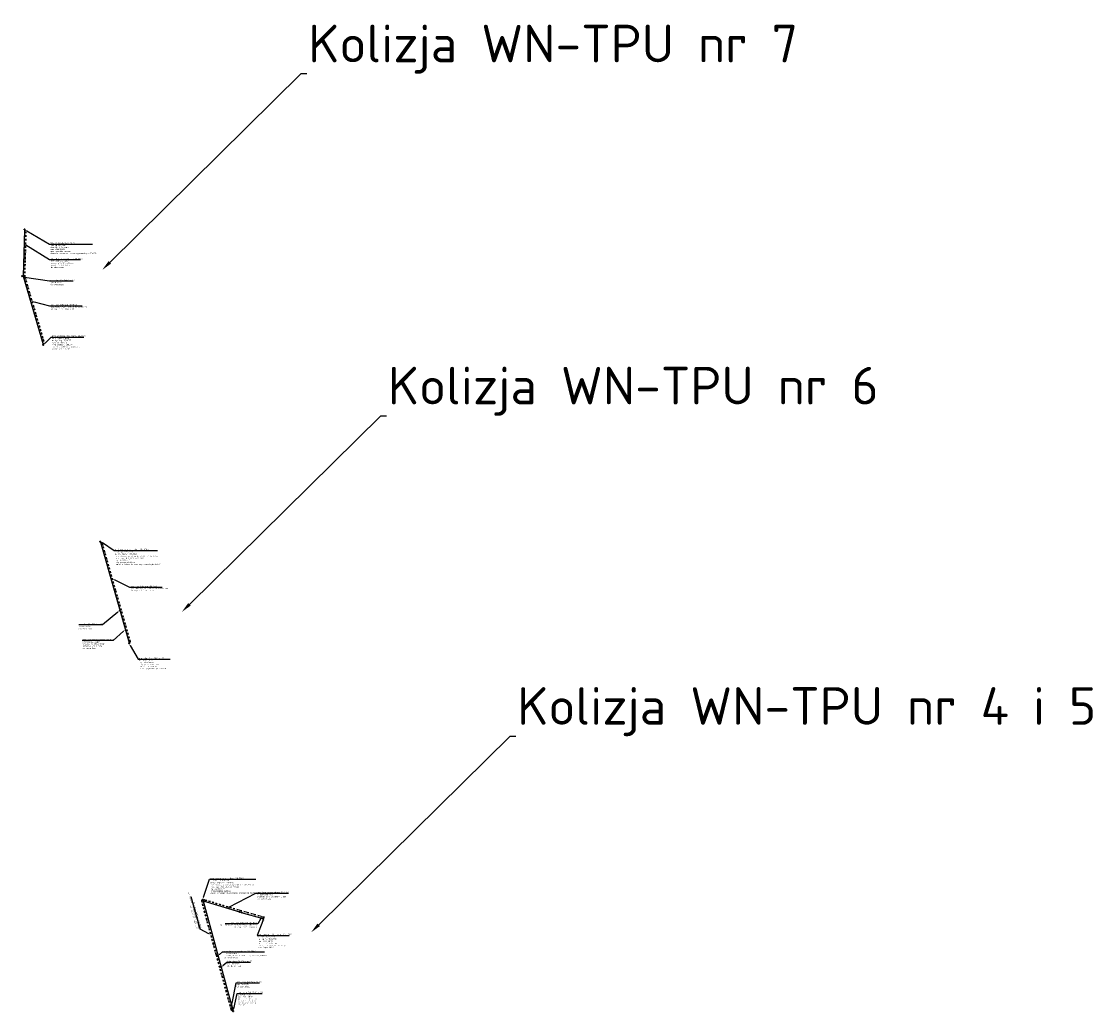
# Model space of a CAD drawing. Header units: metres. Extents: x 6526653 to 6529687, y 5891255 to 5895483.
# Tile 2 of 2: x 6526653 to 6528159, y 5894099 to 5895483. Entities that reach past the tile are written whole.
import ezdxf
from ezdxf import colors
from ezdxf.entities.mleader import LeaderData, LeaderLine
from ezdxf.math import Vec2, Vec3

# ---------------------------------------------------------------- set-up
doc = ezdxf.new("R2010")
doc.units = ezdxf.units.M
doc.linetypes.add('DASHDOT2', pattern=[0.5, 0.25, -0.125, 0, -0.125])
for name, color, linetype, lineweight in [('# OBMBS-9x-19xxx __EI_opis_SN', 1, 'Continuous', 0), ('# OBMBS-9x-19xxx _SN PROJ. KABLE 15kV', 10, 'DASHDOT2', 30), ('# OBMBS-9x-19xxx _SN PROJ. SŁUPY', 10, 'Continuous', 30)]:
    doc.layers.add(name, color=color, linetype=linetype, lineweight=lineweight)
doc.layers.add('# OBMBS-9x-19xxx _EI_demontaż SN', color=1, linetype='Demontaż_(6m)')
doc.styles.add('linie', font='simplex.shx', dxfattribs={"height": 1})
doc.styles.add('PLS_View', font='arial.ttf')
doc.styles.get("Standard").update_dxf_attribs({"font": 'ARIAL.TTF'})
doc.linetypes.add('Demontaż_(6m)', pattern='A,6,["x",linie,S=2,R=0,X=-0.5238,Y=-0.66667],0', length=6)

msp = doc.modelspace()

# ---------------------------------------------------------------- linework, layer by layer
at = {"layer": '# OBMBS-9x-19xxx _EI_demontaż SN'}
for points in [[(6526657.2, 5895192), (6526655.4, 5895127.5), (6526683.2, 5895031.9)], [(6526653, 5895128.3), (6526654.8, 5895126.5)], [(6526654.8, 5895128.3), (6526653, 5895126.5)], [(6526656, 5895128.5), (6526657.8, 5895126.7)], [(6526657.8, 5895128.5), (6526656, 5895126.7)], [(6526763.2, 5894755.5), (6526803.3, 5894614.4)], [(6526789.3, 5894660.6), (6526791.1, 5894658.8)], [(6526791.1, 5894660.6), (6526789.3, 5894658.8)], [(6526906.4, 5894252.6), (6526908.2, 5894250.8)], [(6526908.2, 5894252.6), (6526906.4, 5894250.8)], [(6526906.8, 5894253.6), (6526957.6, 5894238.4), (6526960.3, 5894237.5), (6526990.5, 5894229.1)], [(6526906.8, 5894253.6), (6526907.3, 5894251.8), (6526932, 5894161.1), (6526946.5, 5894107.7), (6526947.5, 5894104.5), (6526948.6, 5894100.2)], [(6526956.7, 5894239.3), (6526958.5, 5894237.5)], [(6526958.5, 5894239.3), (6526956.7, 5894237.5)], [(6526959.4, 5894238.4), (6526961.2, 5894236.6)], [(6526961.2, 5894238.4), (6526959.4, 5894236.6)], [(6526990.6, 5894231.7), (6526992.4, 5894229.9)], [(6526992.4, 5894231.7), (6526990.6, 5894229.9)], [(6526989.7, 5894228), (6526991.5, 5894226.2)], [(6526991.5, 5894228), (6526989.7, 5894226.2)], [(6526931.1, 5894162), (6526932.9, 5894160.2)], [(6526932.9, 5894162), (6526931.1, 5894160.2)], [(6526945.6, 5894108.6), (6526947.4, 5894106.8)], [(6526947.4, 5894108.6), (6526945.6, 5894106.8)], [(6526946.5, 5894105.4), (6526948.3, 5894103.6)], [(6526948.3, 5894105.4), (6526946.5, 5894103.6)]]:
    msp.add_lwpolyline(points, dxfattribs=at)
at = {"layer": '# OBMBS-9x-19xxx _SN PROJ. KABLE 15kV', "ltscale": 10}
for points in [[(6526657.2, 5895192.6), (6526659.1, 5895189.9), (6526657.4, 5895127.8), (6526657.8, 5895126.1), (6526673.4, 5895072.8), (6526684.7, 5895033.8), (6526683.3, 5895031.4)], [(6526763, 5894756), (6526765.6, 5894754.1), (6526784.5, 5894687.2), (6526804.9, 5894616.3), (6526803.5, 5894613.8)]]:
    msp.add_lwpolyline(points, dxfattribs=at)
for points in [[(6526948.6, 5894100.2), (6526947.1, 5894100.6), (6526946.1, 5894101.6), (6526925.3, 5894178.1), (6526904.9, 5894252.9, -0.466696), (6526906.3, 5894255.3)], [(6526906.6, 5894254.2, -0.183278), (6526909.7, 5894254.9), (6526944, 5894244.5), (6526989.1, 5894231.6, -0.371508), (6526991.1, 5894229)]]:
    msp.add_lwpolyline(points, format="xyb", dxfattribs=at)
at = {"layer": '# OBMBS-9x-19xxx _SN PROJ. SŁUPY'}
for centre, radius in [((6526657.2, 5895192.6), 0.592), ((6526657.2, 5895192.6), 0.409), ((6526683.3, 5895031.4), 0.592), ((6526683.3, 5895031.4), 0.409), ((6526763, 5894756), 0.592), ((6526763, 5894756), 0.409), ((6526803.5, 5894613.8), 0.592), ((6526803.5, 5894613.8), 0.409), ((6526906.3, 5894255.4), 0.592), ((6526906.3, 5894255.4), 0.409), ((6526906.6, 5894254.2), 0.592), ((6526906.6, 5894254.2), 0.409), ((6526991.1, 5894229), 0.592), ((6526991.1, 5894229), 0.409), ((6526948.7, 5894099.6), 0.592), ((6526948.7, 5894099.6), 0.409)]:
    msp.add_circle(centre, radius, dxfattribs=at)

# ---------------------------------------------------------------- leaders
at = {"layer": '# OBMBS-9x-19xxx __EI_opis_SN', "linetype": 'ByBlock'}
ml = msp.add_multileader_mtext('Standard', dxfattribs=at)
ml.set_content('\\pxql;{\\fISOCPEUR|b1|i0|c238|p34;proj.\\A1; wymiana istn. słupa SN-15kV\\P\\H0.85x;nr 27 typu ROK-12/ŻN \\P\\H1.176471x;na typ Kp2g2r-13,5/E28\\P\\H0.85x;+rozł. sterowany radiowo typu SECTOS NXB-630 nr.......\\P+rozł. typu RN III-24/4 nr 900083 \\P+ogr. ASM1-8N/10\\P+proj. podejście kablowe\\P+zaciski z rożkiem do uziemiaczy przenośnych SEW+SP }', color=256, style='PLS_View')
ml.set_leader_properties()
ml.build(insert=Vec2(0, 0))
ml.multileader.update_dxf_attribs({"text_left_attachment_type": 6, "text_right_attachment_type": 6, "dogleg_length": 0.36, "arrow_head_size": 3})
ctx = ml.context
ctx.base_point, ctx.char_height, ctx.arrow_head_size, ctx.landing_gap_size, ctx.plane_origin = Vec3(6526916.3, 5894283.9), 2, 3, 0.5, Vec3(6526799.8, 5894215.9)
ctx.left_attachment, ctx.right_attachment = 6, 6
notes = []
notes.append((ctx, [(0, (1, 1, 0), (6526916, 5894283.9), (1, 0), 0.36, [(0, [(6526906.3, 5894256)], 0, [])])]))
ctx.mtext.insert, ctx.mtext.width, ctx.mtext.flow_direction = Vec3(6526916.8, 5894286.4), 63.299, 5
ml = msp.add_multileader_mtext('Standard', dxfattribs=at)
ml.set_content('\\pxqr;{\\fISOCPEUR|b1|i0|c238|p34;proj. linia kablowa SN-15kV\\P\\T1.05;\\W0.9;\\H0.85x;typu 3xNA2X(FL)2Y 1x150/25mm² L=90/113m\\Prel. słup nr 27 - słup nr 2}', color=256, style='PLS_View')
ml.set_leader_properties()
ml.build(insert=Vec2(0, 0))
ml.multileader.update_dxf_attribs({"text_left_attachment_type": 6, "text_right_attachment_type": 6, "dogleg_length": 0.36, "arrow_head_size": 3})
ctx = ml.context
ctx.base_point, ctx.char_height, ctx.arrow_head_size, ctx.landing_gap_size, ctx.plane_origin = Vec3(6526940.1, 5894221.8), 2, 3, 0.5, Vec3(6527018.3, 5894174.9)
ctx.left_attachment, ctx.right_attachment, ctx.text_align_type = 6, 6, 2
notes.append((ctx, [(0, (1, 1, 0), (6526983.5, 5894221.8), (-1, 0), 0.36, [(0, [(6526989.1, 5894231.6)], 0, [])])]))
ctx.mtext.insert, ctx.mtext.width, ctx.mtext.alignment, ctx.mtext.flow_direction = Vec3(6526982.6, 5894224.3), 44.534, 3, 5
ml = msp.add_multileader_mtext('Standard', dxfattribs=at)
ml.set_content('\\pxql;{\\fISOCPEUR|b1|i0|c238|p34;proj.\\A1; wymiana istn. słupa SN-15kV\\P\\H0.85x;nr 2 typu Nr-12/ŻN \\P\\H1.176471x;na typ Kg-13,5/E15\\P\\H0.85x;+ogr. ASM-18N/10\\P+proj. podejście kablowe\\P+zaciski z rożkiem do uziemiaczy przenośnych SEW+SP}', color=256, style='PLS_View')
ml.set_leader_properties()
ml.build(insert=Vec2(0, 0))
ml.multileader.update_dxf_attribs({"text_left_attachment_type": 6, "text_right_attachment_type": 6, "dogleg_length": 0.36, "arrow_head_size": 3})
ctx = ml.context
ctx.base_point, ctx.char_height, ctx.arrow_head_size, ctx.landing_gap_size, ctx.plane_origin = Vec3(6526982.8, 5894205.2), 2, 3, 0.5, Vec3(6526814, 5894127.6)
ctx.left_attachment, ctx.right_attachment = 6, 6
notes.append((ctx, [(0, (1, 1, 0), (6526982.5, 5894205.2), (1, 0), 0.36, [(0, [(6526991.2, 5894228.6)], 0, [])])]))
ctx.mtext.insert, ctx.mtext.width, ctx.mtext.flow_direction = Vec3(6526983.3, 5894207.7), 43.306, 5
ml = msp.add_multileader_mtext('Standard', dxfattribs=at)
ml.set_content('\\pxqj;{\\fISOCPEUR|b1|i0|c238|p34;istn. linia napowietrzna SN-15kV\\P\\H0.85x;nr 120090100N/1-2\\Pprzewody 3x AFL-6 70mm², przęsło 27-29, L=160m\\P\\H1.176471x;do demontażu}', color=256, style='PLS_View')
ml.set_leader_properties()
ml.build(insert=Vec2(0, 0))
ml.multileader.update_dxf_attribs({"text_left_attachment_type": 6, "text_right_attachment_type": 6, "dogleg_length": 1.5, "arrow_head_size": 3})
ctx = ml.context
ctx.base_point, ctx.char_height, ctx.arrow_head_size, ctx.landing_gap_size, ctx.plane_origin = Vec3(6526935.3, 5894182.3), 2, 3, 0.5, Vec3(6527151.7, 5894205.1)
ctx.left_attachment, ctx.right_attachment = 6, 6
notes.append((ctx, [(0, (1, 1, 0), (6526933.8, 5894182.3), (1, 0), 1.5, [(0, [(6526927.5, 5894176.8)], 0, [])])]))
ctx.mtext.insert, ctx.mtext.width, ctx.mtext.flow_direction = Vec3(6526935.8, 5894184.3), 56.393, 5
ml = msp.add_multileader_mtext('Standard', dxfattribs=at)
ml.set_content('\\pxql;{\\fISOCPEUR|b0|i0|c238|p34;istn. słup SN-15kV nr 28\\P\\H0.85x;typu PS-12/ŻN\\P\\fISOCPEUR|b1|i0|c238|p34;\\H1.176471x;do demontażu }', color=256, style='PLS_View')
ml.set_leader_properties()
ml.build(insert=Vec2(0, 0))
ml.multileader.update_dxf_attribs({"text_left_attachment_type": 6, "text_right_attachment_type": 6, "dogleg_length": 0.36, "arrow_head_size": 3})
ctx = ml.context
ctx.base_point, ctx.char_height, ctx.arrow_head_size, ctx.landing_gap_size, ctx.plane_origin = Vec3(6526940.5, 5894168, 105.7), 2, 3, 0.5, Vec3(6526770.4, 5894143.9, 105.7)
ctx.left_attachment, ctx.right_attachment = 6, 6
notes.append((ctx, [(0, (1, 1, 0), (6526940.1, 5894168, 105.7), (1, 0), 0.36, [(0, [(6526932.4, 5894161.1, 105.7)], 0, [])])]))
ctx.mtext.insert, ctx.mtext.width, ctx.mtext.flow_direction = Vec3(6526941, 5894170, 105.7), 33.066, 5
at = {"color": 5, "lineweight": 5}
ml = msp.add_multileader_mtext('Standard', dxfattribs=at)
ml.set_content('{\\fISOCPEUR|b0|i0|c238|p34;\\H1.051939x;\\C5;Kolizja WN-TPU nr 7}', color=256)
ml.set_leader_properties()
ml.build(insert=Vec2(0, 0))
ml.multileader.update_dxf_attribs({"has_text_frame": 1, "text_left_attachment_type": 4, "text_right_attachment_type": 4, "arrow_head_size": 15})
ctx = ml.context
ctx.base_point, ctx.char_height, ctx.arrow_head_size, ctx.plane_origin = Vec3(6527051.8, 5895410.5), 50, 15, Vec3(6527744.6, 5894994.5)
ctx.left_attachment, ctx.right_attachment = 4, 4
notes.append((ctx, [(1, (1, 1, 0), (6527043.8, 5895410.5), (1, 0), 8, [(1, [(6526765.8, 5895136.1)], 0, [])])]))
ctx.mtext.insert, ctx.mtext.width, ctx.mtext.flow_direction = Vec3(6527053.8, 5895478.9), 812.822, 5
ml = msp.add_multileader_mtext('Standard', dxfattribs=at)
ml.set_content('{\\fISOCPEUR|b0|i0|c238|p34;\\H1.051939x;\\C5;Kolizja WN-TPU nr 6}', color=256)
ml.set_leader_properties()
ml.build(insert=Vec2(0, 0))
ml.multileader.update_dxf_attribs({"has_text_frame": 1, "text_left_attachment_type": 4, "text_right_attachment_type": 4, "arrow_head_size": 15})
ctx = ml.context
ctx.base_point, ctx.char_height, ctx.arrow_head_size, ctx.plane_origin = Vec3(6527163.2, 5894932.2), 50, 15, Vec3(6527855.9, 5894516.2)
ctx.left_attachment, ctx.right_attachment = 4, 4
notes.append((ctx, [(1, (1, 1, 0), (6527155.2, 5894932.2), (1, 0), 8, [(1, [(6526877.1, 5894657.8)], 0, [])])]))
ctx.mtext.insert, ctx.mtext.width, ctx.mtext.flow_direction = Vec3(6527165.2, 5895000.5), 812.822, 5
ml = msp.add_multileader_mtext('Standard', dxfattribs=at)
ml.set_content('{\\fISOCPEUR|b0|i0|c238|p34;\\H1.051939x;\\C5;Kolizja WN-TPU nr 4 i 5}', color=256)
ml.set_leader_properties()
ml.build(insert=Vec2(0, 0))
ml.multileader.update_dxf_attribs({"has_text_frame": 1, "text_left_attachment_type": 4, "text_right_attachment_type": 4, "arrow_head_size": 15})
ctx = ml.context
ctx.base_point, ctx.char_height, ctx.arrow_head_size, ctx.plane_origin = Vec3(6527344, 5894484.1), 50, 15, Vec3(6528036.7, 5894068.1)
ctx.left_attachment, ctx.right_attachment = 4, 4
notes.append((ctx, [(1, (1, 1, 0), (6527336, 5894484.1), (1, 0), 8, [(1, [(6527057.9, 5894209.7)], 0, [])])]))
ctx.mtext.insert, ctx.mtext.width, ctx.mtext.flow_direction = Vec3(6527346, 5894552.5), 812.822, 5
for ctx, leaders in notes:
    for number, flags, end, landing, length, lines in leaders:
        leader = LeaderData()
        leader.index, (leader.has_last_leader_line, leader.has_dogleg_vector, leader.attachment_direction) = number, flags
        leader.last_leader_point, leader.dogleg_vector, leader.dogleg_length = Vec3(end), Vec3(landing), length
        for number, points, colour, breaks in lines:
            line = LeaderLine()
            line.index, line.vertices, line.color, line.breaks = number, Vec3.list(points), colors.encode_raw_color(colour), breaks
            leader.lines.append(line)
        ctx.leaders.append(leader)

# ---------------------------------------------------------------- next in the draw order: leaders
at = {"layer": '# OBMBS-9x-19xxx __EI_opis_SN', "linetype": 'ByBlock'}
ml = msp.add_multileader_mtext('Standard', dxfattribs=at)
ml.set_content('\\pxqj;{\\fISOCPEUR|b1|i0|c238|p34;istn. linia napowietrzna SN-15kV\\P\\H0.85x;GPZ Unisław - Łążyn\\Pprzewody 3x AFL-6 70mm²,\\Pprzęsło 17-18, L=164m\\P\\H1.176471x;do demontażu}', color=256, style='PLS_View')
ml.set_leader_properties()
ml.build(insert=Vec2(0, 0))
ml.multileader.update_dxf_attribs({"text_left_attachment_type": 6, "text_right_attachment_type": 6, "dogleg_length": 1.5, "arrow_head_size": 3})
ctx = ml.context
ctx.base_point, ctx.char_height, ctx.arrow_head_size, ctx.landing_gap_size, ctx.plane_origin = Vec3(6526693.6, 5895150.6), 2, 3, 0.5, Vec3(6526683.3, 5895200.7)
ctx.left_attachment, ctx.right_attachment = 6, 6
notes = []
notes.append((ctx, [(0, (1, 1, 0), (6526692.1, 5895150.6), (1, 0), 1.5, [(0, [(6526656.6, 5895172.5)], 0, [])])]))
ctx.mtext.insert, ctx.mtext.width, ctx.mtext.flow_direction = Vec3(6526694.1, 5895152.6), 40.941, 5
ctx.mtext.has_bg_fill, ctx.mtext.bg_color, ctx.mtext.bg_scale_factor, ctx.mtext.bg_transparency, ctx.mtext.use_window_bg_color = 1, -1073741824, 1.5, 0, 1
ml = msp.add_multileader_mtext('Standard', dxfattribs=at)
ml.set_content('\\pxqj;{\\fISOCPEUR|b1|i0|c238|p34;istn. słup SN-15kV nr 17\\P\\H0.85x;typu Nr-12/ŻN\\P\\H1.176471x;do demontażu }', color=256, style='PLS_View')
ml.set_leader_properties()
ml.build(insert=Vec2(0, 0))
ml.multileader.update_dxf_attribs({"text_left_attachment_type": 6, "text_right_attachment_type": 6, "dogleg_length": 0.36, "arrow_head_size": 3})
ctx = ml.context
ctx.base_point, ctx.char_height, ctx.arrow_head_size, ctx.landing_gap_size, ctx.plane_origin = Vec3(6526692.4, 5895120.6, 105.7), 2, 3, 0.5, Vec3(6526546.4, 5895134.5, 105.7)
ctx.left_attachment, ctx.right_attachment = 6, 6
notes.append((ctx, [(0, (1, 1, 0), (6526692.1, 5895120.6, 105.7), (1, 0), 0.36, [(0, [(6526654.1, 5895126.4, 105.7)], 0, [])])]))
ctx.mtext.insert, ctx.mtext.width, ctx.mtext.flow_direction = Vec3(6526692.9, 5895122.6, 105.7), 33.066, 5
ctx.mtext.has_bg_fill, ctx.mtext.bg_color, ctx.mtext.bg_scale_factor, ctx.mtext.bg_transparency, ctx.mtext.use_window_bg_color = 1, -1073741824, 1.5, 0, 1
ml = msp.add_multileader_mtext('Standard', dxfattribs=at)
ml.set_content('\\pxql;{\\fISOCPEUR|b1|i0|c238|p34;proj. linia kablowa SN-15kV\\P\\T1.05;\\W0.9;\\H0.85x;typu 3xNA2X(FL)2Y 1x150/25mm² L=166/191m\\Prel. słup nr 17 - słup nr 18}', color=256, style='PLS_View')
ml.set_leader_properties()
ml.build(insert=Vec2(0, 0))
ml.multileader.update_dxf_attribs({"text_left_attachment_type": 6, "text_right_attachment_type": 6, "dogleg_length": 0.36, "arrow_head_size": 3})
ctx = ml.context
ctx.base_point, ctx.char_height, ctx.arrow_head_size, ctx.landing_gap_size, ctx.plane_origin = Vec3(6526692.4, 5895086), 2, 3, 0.5, Vec3(6526870.6, 5895016.4)
ctx.left_attachment, ctx.right_attachment = 6, 6
notes.append((ctx, [(0, (1, 1, 0), (6526692.1, 5895086), (1, 0), 0.36, [(0, [(6526667.8, 5895092.1)], 0, [])])]))
ctx.mtext.insert, ctx.mtext.width, ctx.mtext.flow_direction = Vec3(6526692.9, 5895088.5), 44.534, 5
ctx.mtext.has_bg_fill, ctx.mtext.bg_color, ctx.mtext.bg_scale_factor, ctx.mtext.bg_transparency, ctx.mtext.use_window_bg_color = 1, -1073741824, 1.5, 0, 1
ml = msp.add_multileader_mtext('Standard', dxfattribs=at)
ml.set_content('\\pxql;{\\fISOCPEUR|b1|i0|c238|p34;proj.\\A1; wymiana istn. słupa SN-15kV\\P\\H0.85x;nr 18 typu PS-12/ŻN \\P\\H1.176471x;na typ Kg-13,5/E25\\P\\H0.85x;+ogr. ASM-18N/10\\P+proj. podejście kablowe\\P+zaciski z rożkiem do uziemiaczy przenośnych SEW+SP }', color=256, style='PLS_View')
ml.set_leader_properties()
ml.build(insert=Vec2(0, 0))
ml.multileader.update_dxf_attribs({"text_left_attachment_type": 6, "text_right_attachment_type": 6, "dogleg_length": 0.36, "arrow_head_size": 3})
ctx = ml.context
ctx.base_point, ctx.char_height, ctx.arrow_head_size, ctx.landing_gap_size, ctx.plane_origin = Vec3(6526695, 5895042.1), 2, 3, 0.5, Vec3(6526576.8, 5894992)
ctx.left_attachment, ctx.right_attachment = 6, 6
notes.append((ctx, [(0, (1, 1, 0), (6526694.6, 5895042.1), (1, 0), 0.36, [(0, [(6526683.9, 5895031.4)], 0, [])])]))
ctx.mtext.insert, ctx.mtext.width, ctx.mtext.flow_direction = Vec3(6526695.5, 5895044.6), 44.185, 5
ctx.mtext.has_bg_fill, ctx.mtext.bg_color, ctx.mtext.bg_scale_factor, ctx.mtext.bg_transparency, ctx.mtext.use_window_bg_color = 1, -1073741824, 1.5, 0, 1
ml = msp.add_multileader_mtext('Standard', dxfattribs=at)
ml.set_content('\\pxql;{\\fISOCPEUR|b1|i0|c238|p34;proj.\\A1; wymiana istn. słupa SN-15kV\\P\\H0.85x;nr 21 typu PS-12/ŻN \\P\\H1.176471x;na typ Kprsr-13,5/E28\\P\\H0.85x;+rozł. sterowany radiowo typu SECTOS NXB-630 nr.....\\P+rozł. typu RN III-24/4 nr 900083 \\P+ogr. ASM-18N/10\\P+proj. podejście kablowe\\P+zaciski z rożkiem do uziemiaczy przenośnych SEW+SP }', color=256, style='PLS_View')
ml.set_leader_properties()
ml.build(insert=Vec2(0, 0))
ml.multileader.update_dxf_attribs({"text_left_attachment_type": 6, "text_right_attachment_type": 6, "dogleg_length": 0.36, "arrow_head_size": 3})
ctx = ml.context
ctx.base_point, ctx.char_height, ctx.arrow_head_size, ctx.landing_gap_size, ctx.plane_origin = Vec3(6526783, 5894743.6), 2, 3, 0.5, Vec3(6526656.5, 5894716.7)
ctx.left_attachment, ctx.right_attachment = 6, 6
notes.append((ctx, [(0, (1, 1, 0), (6526782.6, 5894743.6), (1, 0), 0.36, [(0, [(6526763.5, 5894756.4)], 0, [])])]))
ctx.mtext.insert, ctx.mtext.width, ctx.mtext.flow_direction = Vec3(6526783.5, 5894746.1), 58.884, 5
ctx.mtext.has_bg_fill, ctx.mtext.bg_color, ctx.mtext.bg_scale_factor, ctx.mtext.bg_transparency, ctx.mtext.use_window_bg_color = 1, -1073741824, 1.5, 0, 1
ml = msp.add_multileader_mtext('Standard', dxfattribs=at)
ml.set_content('\\pxql;{\\fISOCPEUR|b1|i0|c238|p34;proj. linia kablowa SN-15kV\\P\\T1.05;\\W0.9;\\H0.85x;typu 3xNA2X(FL)2Y 1x150/25mm² L=150/174m\\Prel. słup nr 21 - słup nr 22}', color=256, style='PLS_View')
ml.set_leader_properties()
ml.build(insert=Vec2(0, 0))
ml.multileader.update_dxf_attribs({"text_left_attachment_type": 6, "text_right_attachment_type": 6, "dogleg_length": 0.36, "arrow_head_size": 3})
ctx = ml.context
ctx.base_point, ctx.char_height, ctx.arrow_head_size, ctx.landing_gap_size, ctx.plane_origin = Vec3(6526804.3, 5894692.2), 2, 3, 0.5, Vec3(6526982.5, 5894629)
ctx.left_attachment, ctx.right_attachment = 6, 6
notes.append((ctx, [(0, (1, 1, 0), (6526803.9, 5894692.2), (1, 0), 0.36, [(0, [(6526779.6, 5894704.6)], 0, [])])]))
ctx.mtext.insert, ctx.mtext.width, ctx.mtext.flow_direction = Vec3(6526804.8, 5894694.7), 44.534, 5
ctx.mtext.has_bg_fill, ctx.mtext.bg_color, ctx.mtext.bg_scale_factor, ctx.mtext.bg_transparency, ctx.mtext.use_window_bg_color = 1, -1073741824, 1.5, 0, 1
ml = msp.add_multileader_mtext('Standard', dxfattribs=at)
ml.set_content('\\pxqj;{\\fISOCPEUR|b1|i0|c238|p34;istn. słup SN-15kV nr 22\\P\\H0.85x;typu PS-12/ŻN\\P\\H1.176471x;do demontażu }', color=256, style='PLS_View')
ml.set_leader_properties()
ml.build(insert=Vec2(0, 0))
ml.multileader.update_dxf_attribs({"text_left_attachment_type": 6, "text_right_attachment_type": 6, "dogleg_length": 0.36, "arrow_head_size": 3})
ctx = ml.context
ctx.base_point, ctx.char_height, ctx.arrow_head_size, ctx.landing_gap_size, ctx.plane_origin = Vec3(6526734.4, 5894639.6, 105.7), 2, 3, 0.5, Vec3(6526682.3, 5894667.4, 105.7)
ctx.left_attachment, ctx.right_attachment, ctx.text_align_type = 6, 6, 2
notes.append((ctx, [(0, (1, 1, 0), (6526766.1, 5894639.6, 105.7), (-1, 0), 0.36, [(0, [(6526790, 5894659.3, 105.7)], 0, [])])]))
ctx.mtext.insert, ctx.mtext.width, ctx.mtext.alignment, ctx.mtext.flow_direction = Vec3(6526765.2, 5894641.6, 105.7), 33.066, 3, 5
ctx.mtext.has_bg_fill, ctx.mtext.bg_color, ctx.mtext.bg_scale_factor, ctx.mtext.bg_transparency, ctx.mtext.use_window_bg_color = 1, -1073741824, 1.5, 0, 1
ml = msp.add_multileader_mtext('Standard', dxfattribs=at)
ml.set_content('\\pxql;{\\fISOCPEUR|b1|i0|c238|p34;proj.\\A1; słup SN-15kV nr 22\\P\\H0.85x;typu Kg-13,5/E25\\P+ogr. ASM-18N/10\\P+proj. podejście kablowe\\P+zaciski z rożkiem do \\Puziemiaczy przenośnych SEW+SP}', color=256, style='PLS_View')
ml.set_leader_properties()
ml.build(insert=Vec2(0, 0))
ml.multileader.update_dxf_attribs({"text_left_attachment_type": 6, "text_right_attachment_type": 6, "dogleg_length": 0.36, "arrow_head_size": 3})
ctx = ml.context
ctx.base_point, ctx.char_height, ctx.arrow_head_size, ctx.landing_gap_size, ctx.plane_origin = Vec3(6526816.5, 5894591.6), 2, 3, 0.5, Vec3(6526685.8, 5894554.7)
ctx.left_attachment, ctx.right_attachment = 6, 6
notes.append((ctx, [(0, (1, 1, 0), (6526816.1, 5894591.6), (1, 0), 0.36, [(0, [(6526803.4, 5894613.2)], 0, [])])]))
ctx.mtext.insert, ctx.mtext.width, ctx.mtext.flow_direction = Vec3(6526817, 5894594.1), 62.401, 5
ctx.mtext.has_bg_fill, ctx.mtext.bg_color, ctx.mtext.bg_scale_factor, ctx.mtext.bg_transparency, ctx.mtext.use_window_bg_color = 1, -1073741824, 1.5, 0, 1
ml = msp.add_multileader_mtext('Standard', dxfattribs=at)
ml.set_content('\\pxqr;{\\fISOCPEUR|b1|i0|c238|p34;proj. linia kablowa SN-15kV\\P\\T1.05;\\W0.9;\\fISOCPEUR|b0|i0|c238|p34;\\H0.85x;typu 3xNA2X(FL)2Y 1x150/25mm² L=163/188m\\Prel. słup nr 27 - słup nr 29}', color=256, style='PLS_View')
ml.set_leader_properties()
ml.build(insert=Vec2(0, 0))
ml.multileader.update_dxf_attribs({"text_left_attachment_type": 6, "text_right_attachment_type": 6, "dogleg_length": 0.36, "arrow_head_size": 3})
ctx = ml.context
ctx.base_point, ctx.char_height, ctx.arrow_head_size, ctx.landing_gap_size, ctx.plane_origin, ctx.plane_x_axis, ctx.plane_y_axis = Vec3(6526890.8, 5894257.5), 2, 3, 0.5, Vec3(6526859, 5894102.5), Vec3(0.267491, -0.96356), Vec3(0.96356, 0.267491)
ctx.left_attachment, ctx.right_attachment, ctx.text_align_type = 6, 6, 2
notes.append((ctx, [(0, (1, 1, 0), (6526902.8, 5894214.3), (-0.267491, 0.96356), 0.36, [(0, [(6526917.6, 5894206.4)], 0, [])])]))
ctx.mtext.insert, ctx.mtext.text_direction, ctx.mtext.rotation, ctx.mtext.width, ctx.mtext.alignment, ctx.mtext.flow_direction = Vec3(6526905, 5894215.8), Vec3(0.267491, -0.96356), 4.983177, 45.286, 3, 5
ctx.mtext.has_bg_fill, ctx.mtext.bg_color, ctx.mtext.bg_scale_factor, ctx.mtext.bg_transparency, ctx.mtext.use_window_bg_color = 1, -1073741824, 1.5, 0, 1
ml = msp.add_multileader_mtext('Standard', dxfattribs=at)
ml.set_content('\\pxqj;{\\fISOCPEUR|b1|i0|c238|p34;istn. linia napowietrzna SN-15kV\\P\\H0.85x;nr 120090100N/1-2\\Pprzewody 3x AFL-6 25mm², L=88m\\P\\H1.176471x;do demontażu}', color=256, style='PLS_View')
ml.set_leader_properties()
ml.build(insert=Vec2(0, 0))
ml.multileader.update_dxf_attribs({"text_left_attachment_type": 6, "text_right_attachment_type": 6, "dogleg_length": 1.5, "arrow_head_size": 3})
ctx = ml.context
ctx.base_point, ctx.char_height, ctx.arrow_head_size, ctx.landing_gap_size, ctx.plane_origin = Vec3(6526981.9, 5894264.6), 2, 3, 0.5, Vec3(6527176.7, 5894280.1)
ctx.left_attachment, ctx.right_attachment = 6, 6
notes.append((ctx, [(0, (1, 1, 0), (6526980.4, 5894264.6), (1, 0), 1.5, [(0, [(6526940.3, 5894243.6)], 0, [])])]))
ctx.mtext.insert, ctx.mtext.width, ctx.mtext.flow_direction = Vec3(6526982.4, 5894266.6), 56.393, 5
ctx.mtext.has_bg_fill, ctx.mtext.bg_color, ctx.mtext.bg_scale_factor, ctx.mtext.bg_transparency, ctx.mtext.use_window_bg_color = 1, -1073741824, 1.5, 0, 1
ml = msp.add_multileader_mtext('Standard', dxfattribs=at)
ml.set_content('\\pxql;{\\fISOCPEUR|b0|i0|c238|p34;istn. słup SN-15kV nr 29\\P\\H0.85x;typu Or-12/ŻN\\P\\fISOCPEUR|b1|i0|c238|p34;\\H1.176471x;do demontażu }', color=256, style='PLS_View')
ml.set_leader_properties()
ml.build(insert=Vec2(0, 0))
ml.multileader.update_dxf_attribs({"text_left_attachment_type": 6, "text_right_attachment_type": 6, "dogleg_length": 0.36, "arrow_head_size": 3})
ctx = ml.context
ctx.base_point, ctx.char_height, ctx.arrow_head_size, ctx.landing_gap_size, ctx.plane_origin = Vec3(6526953.3, 5894139.1, 105.7), 2, 3, 0.5, Vec3(6526784.9, 5894090.6, 105.7)
ctx.left_attachment, ctx.right_attachment = 6, 6
notes.append((ctx, [(0, (1, 1, 0), (6526952.9, 5894139.1, 105.7), (1, 0), 0.36, [(0, [(6526946.9, 5894107.8, 105.7)], 0, [])])]))
ctx.mtext.insert, ctx.mtext.width, ctx.mtext.flow_direction = Vec3(6526953.8, 5894141.1, 105.7), 33.066, 5
ctx.mtext.has_bg_fill, ctx.mtext.bg_color, ctx.mtext.bg_scale_factor, ctx.mtext.bg_transparency, ctx.mtext.use_window_bg_color = 1, -1073741824, 1.5, 0, 1
for ctx, leaders in notes:
    for number, flags, end, landing, length, lines in leaders:
        leader = LeaderData()
        leader.index, (leader.has_last_leader_line, leader.has_dogleg_vector, leader.attachment_direction) = number, flags
        leader.last_leader_point, leader.dogleg_vector, leader.dogleg_length = Vec3(end), Vec3(landing), length
        for number, points, colour, breaks in lines:
            line = LeaderLine()
            line.index, line.vertices, line.color, line.breaks = number, Vec3.list(points), colors.encode_raw_color(colour), breaks
            leader.lines.append(line)
        ctx.leaders.append(leader)

# ---------------------------------------------------------------- next in the draw order: leaders
ml = msp.add_multileader_mtext('Standard', dxfattribs=at)
ml.set_content('\\pxql;{\\fISOCPEUR|b1|i0|c238|p34;proj.\\A1; słup SN-15kV nr 17\\P\\H0.85x;typu Kgr-13,5/E25\\P+rozł. RN III-24/4 nr....\\P+ogr. ASM-18N/10\\P+proj. podejście kablowe\\P+zaciski z rożkiem do uziemiaczy przenośnych SEW+SP}', color=256, style='PLS_View')
ml.set_leader_properties()
ml.build(insert=Vec2(0, 0))
ml.multileader.update_dxf_attribs({"text_left_attachment_type": 6, "text_right_attachment_type": 6, "dogleg_length": 0.36, "arrow_head_size": 3})
ctx = ml.context
ctx.base_point, ctx.char_height, ctx.arrow_head_size, ctx.landing_gap_size, ctx.plane_origin = Vec3(6526692.4, 5895172.2), 2, 3, 0.5, Vec3(6526448.6, 5895220.9)
ctx.left_attachment, ctx.right_attachment = 6, 6
notes = []
notes.append((ctx, [(0, (1, 1, 0), (6526692.1, 5895172.2), (1, 0), 0.36, [(0, [(6526657.7, 5895192.4)], 0, [])])]))
ctx.mtext.insert, ctx.mtext.width, ctx.mtext.flow_direction = Vec3(6526692.9, 5895174.7), 58.758, 5
ctx.mtext.has_bg_fill, ctx.mtext.bg_color, ctx.mtext.bg_scale_factor, ctx.mtext.bg_transparency, ctx.mtext.use_window_bg_color = 1, -1073741824, 1.5, 0, 1
ml = msp.add_multileader_mtext('Standard', dxfattribs=at)
ml.set_content('\\pxqj;{\\fISOCPEUR|b1|i0|c238|p34;istn. linia napowietrzna SN-15kV\\P\\H0.85x;GPZ Unisław - Łążyn\\Pprzewody 3x AFL-6 70mm²,\\P przęsło 21-22, L=147m\\P\\H1.176471x;do demontażu}', color=256, style='PLS_View')
ml.set_leader_properties()
ml.build(insert=Vec2(0, 0))
ml.multileader.update_dxf_attribs({"text_left_attachment_type": 6, "text_right_attachment_type": 6, "dogleg_length": 1.5, "arrow_head_size": 3})
ctx = ml.context
ctx.base_point, ctx.char_height, ctx.arrow_head_size, ctx.landing_gap_size, ctx.plane_origin = Vec3(6526739.5, 5894617.9), 2, 3, 0.5, Vec3(6526824.7, 5894661.2)
ctx.left_attachment, ctx.right_attachment, ctx.text_align_type = 6, 6, 2
notes.append((ctx, [(0, (1, 1, 0), (6526781.1, 5894617.9), (-1, 0), 1.5, [(0, [(6526797.9, 5894632.9)], 0, [])])]))
ctx.mtext.insert, ctx.mtext.width, ctx.mtext.alignment, ctx.mtext.flow_direction = Vec3(6526779.1, 5894619.9), 41.067, 3, 5
ctx.mtext.has_bg_fill, ctx.mtext.bg_color, ctx.mtext.bg_scale_factor, ctx.mtext.bg_transparency, ctx.mtext.use_window_bg_color = 1, -1073741824, 1.5, 0, 1
ml = msp.add_multileader_mtext('Standard', dxfattribs=at)
ml.set_content('\\pxql;{\\fISOCPEUR|b1|i0|c238|p34;proj.\\A1; słup SN-15kV nr 29\\P\\H0.85x;typu Kg-13,5/E25\\P+ogr. ASM-18N/10\\P+proj. podejście kablowe\\P+zaciski z rożkiem do uziemiaczy przenośnych SEW+SP}', color=256, style='PLS_View')
ml.set_leader_properties()
ml.build(insert=Vec2(0, 0))
ml.multileader.update_dxf_attribs({"text_left_attachment_type": 6, "text_right_attachment_type": 6, "dogleg_length": 0.36, "arrow_head_size": 3})
ctx = ml.context
ctx.base_point, ctx.char_height, ctx.arrow_head_size, ctx.landing_gap_size, ctx.plane_origin = Vec3(6526954.8, 5894124.1), 2, 3, 0.5, Vec3(6526831, 5894040.5)
ctx.left_attachment, ctx.right_attachment = 6, 6
notes.append((ctx, [(0, (1, 1, 0), (6526954.4, 5894124.1), (1, 0), 0.36, [(0, [(6526949.3, 5894099.9)], 0, [])])]))
ctx.mtext.insert, ctx.mtext.width, ctx.mtext.flow_direction = Vec3(6526955.3, 5894126.6), 33.742, 5
ctx.mtext.has_bg_fill, ctx.mtext.bg_color, ctx.mtext.bg_scale_factor, ctx.mtext.bg_transparency, ctx.mtext.use_window_bg_color = 1, -1073741824, 1.5, 0, 1
for ctx, leaders in notes:
    for number, flags, end, landing, length, lines in leaders:
        leader = LeaderData()
        leader.index, (leader.has_last_leader_line, leader.has_dogleg_vector, leader.attachment_direction) = number, flags
        leader.last_leader_point, leader.dogleg_vector, leader.dogleg_length = Vec3(end), Vec3(landing), length
        for number, points, colour, breaks in lines:
            line = LeaderLine()
            line.index, line.vertices, line.color, line.breaks = number, Vec3.list(points), colors.encode_raw_color(colour), breaks
            leader.lines.append(line)
        ctx.leaders.append(leader)

doc.saveas('drawing.dxf')
